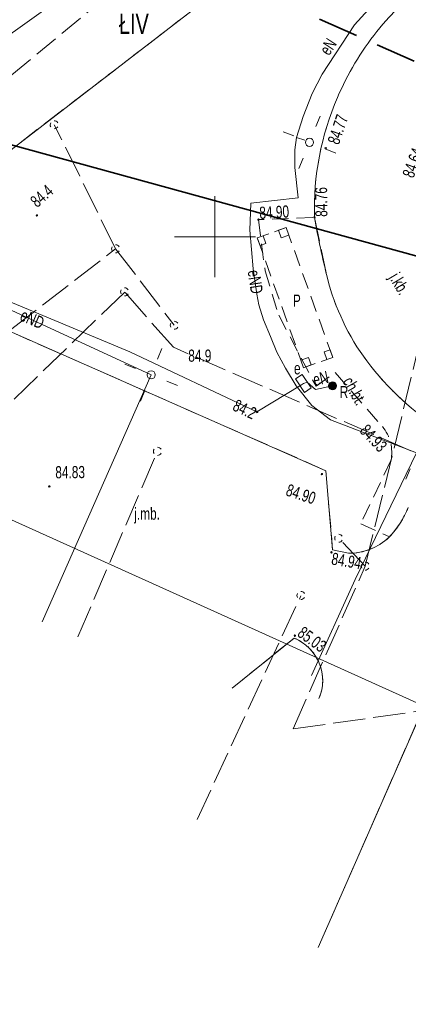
# Model space of a CAD drawing. Header units: metres. Extents: x -1013 to 1491425, y -5789533 to 1032.
# Tile 14 of 66: x -114 to -90, y -33 to 28. Entities that reach past the tile are written whole.
import ezdxf
from ezdxf.xclip import XClip

# ---------------------------------------------------------------- set-up
doc = ezdxf.new("R2010")
doc.units = ezdxf.units.M
doc.header["$MEASUREMENT"] = 0
doc.header["$XCLIPFRAME"] = 0
for name, pattern in [('2_KTCR02', [1.5, 1, -0.5]), ('2_KTJZ01', [2, 1.5, -0.5]), ('3_SUPE_P_01', [2.5, 2, -0.5]), ('3_SUPK_P_01', [2.5, 2, -0.5]), ('GUK', [2, 1.5, -0.5]), ('GUZ', [1, 0.5, -0.5]), ('Przerywana długa', [3.9, 2.5, -1.4])]:
    doc.linetypes.add(name, pattern=pattern)
doc.layers.add('700-L Mapa 1_500 dwg', color=7, linetype='Continuous')
doc.layers.add('708-L Opisy sytuacji 1_500 do legendy', color=7, linetype='Continuous')
for name, color, linetype, lineweight in [('703-L Płaszczyzny podejścia 2D3', 152, 'Continuous', 30), ('703-L Płaszczyzny podejścia 2D38', 171, 'Continuous', 35), ('708-L Opisy sytuacji 1_500 do legendy1', 7, 'Continuous', 13), ('708-L Opisy sytuacji 1_500 do legendy85', 1, 'Continuous', 25), ('GN.6640.3638.2023_9_BUIB_E_T_37', 9, 'Continuous', 18), ('GN.6640.3638.2023_9_BUIB_E_T_57', 9, 'Continuous', 18), ('GN.6640.3638.2023_9_BUIB_L_97', 9, 'Continuous', 18), ('GN.6640.3638.2023_9_BUIB_T_17', 9, 'Continuous', 18), ('GN.6640.3638.2023_9_Dzialki7', 9, 'Continuous', 18), ('GN.6640.3638.2023_9_Kontury90', 9, 'Continuous', 18), ('GN.6640.3638.2023_9_KTCR_D_L_17', 9, 'Continuous', 18), ('GN.6640.3638.2023_9_KTCR_E_T_17', 9, 'Continuous', 18), ('GN.6640.3638.2023_9_KTCR_L_17', 9, 'Continuous', 18), ('GN.6640.3638.2023_9_KTJZ_D_L_07', 9, 'Continuous', 18), ('GN.6640.3638.2023_9_KTJZ_E_T_07', 9, 'Continuous', 18), ('GN.6640.3638.2023_9_KTJZ_L_07', 9, 'Continuous', 18), ('GN.6640.3638.2023_9_KTKR_D_L_07', 9, 'Continuous', 18), ('GN.6640.3638.2023_9_KTKR_L_07', 9, 'Continuous', 18), ('GN.6640.3638.2023_9_Numery_konturow90', 9, 'Continuous', 18), ('GN.6640.3638.2023_9_PODZIAL_SEKCYJNY_L_07', 9, 'Continuous', 18), ('GN.6640.3638.2023_9_RTPW_T_07', 9, 'Continuous', 18), ('GN.6640.3638.2023_9_RTPW_T_17', 9, 'Continuous', 18), ('GN.6640.3638.2023_9_SUPE_D_L_31', 9, 'Continuous', 18), ('GN.6640.3638.2023_9_SUPE_E_T_31', 9, 'Continuous', 18), ('GN.6640.3638.2023_9_SUPE_L_31', 9, 'Continuous', 18), ('GN.6640.3638.2023_9_SUPM_T_07', 9, 'Continuous', 18), ('GN.6640.3638.2023_9_SUPP_L_21', 9, 'Continuous', 18), ('GN.6640.3638.2023_9_SUPP_L_434', 9, 'Continuous', 18), ('GN.6640.3638.2023_9_SUPS_T_434', 9, 'Continuous', 18), ('GN.6640.3638.2023_9_SUPW_D_L_05', 9, 'Continuous', 18), ('GN.6640.3638.2023_9_SUSM_D_T_07', 9, 'Continuous', 18), ('GN.6640.3638.2023_9_SUSM_D_T_37', 9, 'Continuous', 18), ('GN.6640.3638.2023_9_SUTE_T_01', 9, 'Continuous', 18), ('GN.6640.3638.2023_9_SUUE_E_T_27', 9, 'Continuous', 18), ('GN.6640.3638.2023_9_SUUE_T_37', 9, 'Continuous', 18), ('GN.6640.3638.2023_9_Uzytki7', 9, 'Continuous', 18), ('GN.6640.3638.2023_9_ZAKRES_L_03', 9, 'Continuous', 18)]:
    doc.layers.add(name, color=color, linetype=linetype, lineweight=lineweight)
doc.styles.add('STYL_AUTOMATYCZNY_1', font='arial.ttf', dxfattribs={"width": 0.7})
doc.styles.add('STYL_AUTOMATYCZNY_2', font='arial.ttf')
doc.dimstyles.new('STYL_AUTOMATYCZNY__4', dxfattribs={"dimtxt": 1.25, "dimasz": 0.917874, "dimexe": 0.18, "dimexo": 0.04, "dimgap": 0, "dimtad": 1, "dimtih": 1, "dimtoh": 1, "dimzin": 0, "dimdsep": 46, "dimtxsty": 'STYL_AUTOMATYCZNY_2', "dimblk": 'ARROWHEAD_8', "dimblk1": 'ARROWHEAD_8', "dimblk2": 'ARROWHEAD_8', "dimcen": 0.09, "dimclrd": 7, "dimclre": 7, "dimclrt": 1, "dimazin": 0, "dimtfac": 1, "dimtdec": 4, "dimtmove": 2, "dimatfit": 3, "dimfxl": 1, "dimtolj": 1, "dimtzin": 0, "dimarcsym": 0})

# ---------------------------------------------------------------- blocks, each defined once
blk = doc.blocks.new('Rysunek_1_9', base_point=(-7447251.91, -5789835.327))
at = {"layer": 'GN.6640.3638.2023_9_BUIB_L_97', "color": 9, "linetype": 'Continuous', "lineweight": 18}
for p, q in [((-98.222, 14.987), (-97.51, 15.243)), ((-97.98, 15.074), (-97.51, 15.243)), ((-97.51, 15.243), (-97.171, 14.302)), ((-97.51, 15.243), (-97.341, 14.772)), ((-99.29, 14.603), (-98.578, 14.859)), ((-99.29, 14.603), (-98.934, 14.731)), ((-98.953, 13.661), (-99.29, 14.603)), ((-99.121, 14.132), (-99.29, 14.603)), ((-98.934, 14.731), (-98.765, 14.26)), ((-97.811, 14.603), (-97.98, 15.074)), ((-97.341, 14.772), (-97.811, 14.603)), ((-98.765, 14.26), (-99.121, 14.132)), ((-97.002, 13.83), (-96.663, 12.888)), ((-98.449, 12.248), (-98.785, 13.19)), ((-96.493, 12.416), (-96.154, 11.473)), ((-97.944, 10.834), (-98.281, 11.776)), ((-95.985, 11.002), (-95.646, 10.059)), ((-97.439, 9.42), (-97.776, 10.362)), ((-95.476, 9.587), (-95.137, 8.644)), ((-96.934, 8.006), (-97.271, 8.949)), ((-94.968, 8.174), (-94.63, 7.233)), ((-96.43, 6.593), (-96.766, 7.535)), ((-95.157, 7.576), (-94.797, 7.704)), ((-94.99, 7.105), (-95.157, 7.576)), ((-94.797, 7.704), (-94.63, 7.233)), ((-96.598, 7.064), (-96.127, 7.232)), ((-96.43, 6.593), (-96.598, 7.064)), ((-95.71, 6.849), (-96.43, 6.593)), ((-95.959, 6.761), (-96.43, 6.593)), ((-96.127, 7.232), (-95.959, 6.761)), ((-94.63, 7.233), (-95.35, 6.977)), ((-94.63, 7.233), (-94.99, 7.105))]:
    blk.add_line(p, q, dxfattribs=at)
at = {"layer": 'GN.6640.3638.2023_9_BUIB_T_17', "color": 9, "linetype": 'Continuous', "lineweight": 18}
for radius in [0.25, 0.225, 0.2, 0.2, 0.175, 0.175, 0.15, 0.15, 0.125, 0.125, 0.1, 0.1, 0.075, 0.075, 0.05, 0.05, 0.025, 0.025, 0.00715, 0.00715]:
    blk.add_circle((-94.64, 5.473), radius, dxfattribs=at)
at = {"layer": 'GN.6640.3638.2023_9_Dzialki7', "color": 9, "linetype": 'Continuous', "lineweight": 18}
blk.add_line((-242.47, -78.347), (-67.27, 56.363), dxfattribs=at)
at = {"layer": 'GN.6640.3638.2023_9_Kontury90', "color": 9, "linetype": 'GUK', "lineweight": 18}
blk.add_line((-242.47, -78.347), (-67.27, 56.363), dxfattribs=at)
at = {"layer": 'GN.6640.3638.2023_9_KTCR_D_L_17', "color": 9, "linetype": '2_KTCR02', "lineweight": 18}
for p, q in [((-94.48, 6.293), (-91.568, 2.96)), ((-91.034, 0.855), (-92.901, -3.039)), ((-92.901, -3.039), (-91.131, -3.858))]:
    blk.add_line(p, q, dxfattribs=at)
for centre, radius, start, end in [((-38.4, 26.122), 58.269, 190.13076, 193.91038), ((-80.677, 15.781), 14.746, 194.39848, 216.49532), ((-78.62, 17.46), 17.398, 216.91226, 238.13515), ((-93.49, 1.352), 2.506, 348.56533, 39.92146), ((-95.858, 0.449), 6.395, 317.66025, 337.16586)]:
    blk.add_arc(centre, radius, start, end, dxfattribs=at)
at = {"layer": 'GN.6640.3638.2023_9_KTCR_L_17', "color": 9, "linetype": '2_KTCR02', "lineweight": 18}
for p, q in [((-95.87, 15.873), (-99.22, 15.733)), ((-99.22, 15.733), (-98.81, 12.573)), ((-98.81, 12.573), (-97.97, 9.833)), ((-97.97, 9.833), (-95.66, 5.453)), ((-95.66, 5.453), (-94.48, 6.293))]:
    blk.add_line(p, q, dxfattribs=at)
at = {"layer": 'GN.6640.3638.2023_9_KTJZ_D_L_07', "color": 9, "linetype": '2_KTJZ01', "lineweight": 18}
for p, q in [((-95.76, 15.873), (-94.959, 12.114)), ((-94.64, -4.647), (-93.653, -4.862))]:
    blk.add_line(p, q, dxfattribs=at)
for centre, radius, start, end in [((-80.314, 18.214), 14.761, 105.49677, 141.79121), ((-77.863, 16.184), 17.942, 141.53979, 156.717), ((-78.291, 16.371), 17.475, 156.72407, 181.63308), ((-80.677, 15.781), 14.746, 194.39848, 216.49532), ((-78.62, 17.46), 17.398, 216.91226, 238.13515), ((-95.858, 0.449), 6.395, 317.43433, 337.16547), ((-93.622, -1.262), 3.6, 269.50329, 313.41035)]:
    blk.add_arc(centre, radius, start, end, dxfattribs=at)
at = {"layer": 'GN.6640.3638.2023_9_KTJZ_L_07', "color": 9, "linetype": '2_KTJZ01', "lineweight": 18}
for p, q in [((-117.53, 22.123), (-73.08, 58.923)), ((-118.34, 10.493), (-95.05, 0.233)), ((-95.05, 0.233), (-94.64, -4.647)), ((-97.01, -10.097), (-100.85, -13.197)), ((-88.53, -13.237), (-95.53, -29.207))]:
    blk.add_line(p, q, dxfattribs=at)
blk.add_arc((-98.091, -12.722), 2.839, 336.88514, 67.61291, dxfattribs=at)
at = {"layer": 'GN.6640.3638.2023_9_KTKR_D_L_07', "color": 9, "linetype": 'Continuous', "lineweight": 18}
blk.add_line((-93.653, -4.862), (-94.64, -4.647), dxfattribs=at)
for centre, radius, start, end in [((-80.314, 18.214), 14.761, 105.49677, 141.79121), ((-77.863, 16.184), 17.942, 141.53979, 156.717), ((-78.291, 16.371), 17.475, 156.72407, 181.63308), ((-38.4, 26.122), 58.269, 190.13076, 193.91038), ((-80.677, 15.781), 14.746, 194.39848, 216.49532), ((-78.62, 17.46), 17.398, 216.91226, 238.13515), ((-95.858, 0.449), 6.395, 317.43433, 337.16547), ((-93.622, -1.262), 3.6, 269.50329, 313.41035)]:
    blk.add_arc(centre, radius, start, end, dxfattribs=at)
at = {"layer": 'GN.6640.3638.2023_9_KTKR_L_07', "color": 9, "linetype": 'Continuous', "lineweight": 18}
for p, q in [((-95.05, 0.233), (-118.34, 10.493)), ((-94.64, -4.647), (-95.05, 0.233)), ((-100.85, -13.197), (-97.01, -10.097)), ((-95.53, -29.207), (-88.53, -13.237))]:
    blk.add_line(p, q, dxfattribs=at)
blk.add_arc((-98.091, -12.722), 2.839, 336.88514, 67.61291, dxfattribs=at)
at = {"layer": 'GN.6640.3638.2023_9_PODZIAL_SEKCYJNY_L_07', "color": 9, "linetype": 'Continuous', "lineweight": 18}
for p, q in [((-101.91, 12.173), (-101.91, 17.173)), ((-104.41, 14.673), (-99.41, 14.673))]:
    blk.add_line(p, q, dxfattribs=at)
at = {"layer": 'GN.6640.3638.2023_9_RTPW_T_17', "color": 9, "linetype": 'Continuous', "lineweight": 18}
for centre in [(-95.066, 20.14), (-112.9, 15.993), (-95.76, 15.873), (-99.22, 15.733), (-95.3, 0.023), (-112.136, -0.736), (-94.71, -4.807), (-96.97, -9.947)]:
    blk.add_circle(centre, 0.045, dxfattribs=at)
at = {"layer": 'GN.6640.3638.2023_9_SUPE_D_L_31', "color": 9, "linetype": 'Continuous', "lineweight": 18}
for p, q in [((-93.296, 27.754), (-91.41, 29.818)), ((-95.285, 24.72), (-93.296, 27.754)), ((-95.896, 23.516), (-95.285, 24.72)), ((-96.466, 22.101), (-95.896, 23.516)), ((-96.877, 20.808), (-96.466, 22.101)), ((-96.972, 20.048), (-96.877, 20.808)), ((-96.877, 20.808), (-96.356, 20.632)), ((-96.964, 18.948), (-96.972, 20.048)), ((-96.771, 17.089), (-96.964, 18.948)), ((-99.689, 16.748), (-96.771, 17.089)), ((-99.757, 15.078), (-99.689, 16.748)), ((-99.551, 12.689), (-99.757, 15.078)), ((-99.32, 11.14), (-99.551, 12.689)), ((-105.845, 6.154), (-117.664, 11.611)), ((-99.185, 10.481), (-99.32, 11.14)), ((-98.908, 9.553), (-99.185, 10.481)), ((-98.471, 8.516), (-98.908, 9.553)), ((-98.084, 7.549), (-98.471, 8.516)), ((-97.547, 6.572), (-98.084, 7.549)), ((-112.568, -9.105), (-105.845, 6.154)), ((-96.89, 5.477), (-97.547, 6.572)), ((-95.931, 4.264), (-96.89, 5.477)), ((-94.765, 3.382), (-95.931, 4.264)), ((-89.45, 1.329), (-94.765, 3.382)), ((-89.45, 1.329), (-93.245, -6.479)), ((-93.245, -6.479), (-95.944, -12.418))]:
    blk.add_line(p, q, dxfattribs=at)
at = {"layer": 'GN.6640.3638.2023_9_SUPE_L_31', "color": 9, "linetype": 'Continuous', "lineweight": 18}
for p, q in [((-107.16, 7.573), (-118.332, 12.236)), ((-99.31, 3.863), (-107.16, 7.573)), ((-96.57, 5.543), (-99.31, 3.863)), ((-96.443, 5.626), (-96.57, 5.543)), ((-96.2, 5.703), (-96.443, 5.626)), ((-95.69, 5.255), (-96.2, 5.703)), ((-94.64, 5.473), (-95.69, 5.255))]:
    blk.add_line(p, q, dxfattribs=at)
at = {"layer": 'GN.6640.3638.2023_9_SUPM_T_07', "color": 9, "linetype": 'Continuous', "lineweight": 18}
for centre, start, end in [((-107.481, 11.274), 149.40637, 210.48089), ((-107.481, 11.274), 269.33329, 330.34124), ((-107.481, 11.274), 30.0857, 90.18047), ((-96.596, -7.465), 30.0857, 90.18047), ((-96.596, -7.465), 149.40637, 210.48089), ((-96.596, -7.465), 269.33329, 330.34124)]:
    blk.add_arc(centre, 0.25, start, end, dxfattribs=at)
at = {"layer": 'GN.6640.3638.2023_9_SUPP_L_21', "color": 9, "linetype": '3_SUPE_P_01', "lineweight": 18}
for p, q in [((-107.48, 11.263), (-114.934, 4.052)), ((-104.47, 7.853), (-107.48, 11.263)), ((-89.808, 1.467), (-104.47, 7.853)), ((-103.01, -21.292), (-96.598, -7.486))]:
    blk.add_line(p, q, dxfattribs=at)
at = {"layer": 'GN.6640.3638.2023_9_SUPP_L_434', "color": 9, "linetype": '3_SUPK_P_01', "lineweight": 18}
for p, q in [((-108.039, 13.933), (-111.83, 21.593)), ((-120.476, 4.35), (-108.039, 13.933)), ((-108.039, 13.933), (-104.416, 9.213)), ((-92.621, -5.655), (-89.45, 7.363)), ((-110.37, -10.017), (-105.45, 1.433)), ((-92.621, -5.655), (-94.26, -3.937)), ((-97.08, -15.707), (-92.621, -5.655)), ((-97.08, -15.707), (-83.62, -13.807))]:
    blk.add_line(p, q, dxfattribs=at)
at = {"layer": 'GN.6640.3638.2023_9_SUPS_T_434', "color": 9, "linetype": 'Continuous', "lineweight": 18}
for centre, start, end in [((-111.83, 21.593), 149.40637, 210.48089), ((-111.83, 21.593), 269.33329, 330.34124), ((-111.83, 21.593), 30.0857, 90.18047), ((-108.039, 13.933), 149.40637, 210.48089), ((-108.039, 13.933), 30.0857, 90.18047), ((-108.039, 13.933), 269.33329, 330.34124), ((-104.416, 9.213), 149.40637, 210.48089), ((-104.416, 9.213), 30.0857, 90.18047), ((-104.416, 9.213), 269.33329, 330.34124), ((-105.45, 1.433), 149.40637, 210.48089), ((-105.45, 1.433), 269.33329, 330.34124), ((-105.45, 1.433), 30.0857, 90.18047), ((-94.26, -3.937), 149.40637, 210.48089), ((-94.26, -3.937), 269.33329, 330.34124), ((-94.26, -3.937), 30.0857, 90.18047), ((-92.621, -5.655), 30.0857, 90.18047), ((-92.621, -5.655), 149.40637, 210.48089), ((-92.621, -5.655), 269.33329, 330.34124)]:
    blk.add_arc(centre, 0.25, start, end, dxfattribs=at)
at = {"layer": 'GN.6640.3638.2023_9_SUPW_D_L_05', "color": 9, "linetype": 'Continuous', "lineweight": 18}
blk.add_line((-92.274, 43.103), (-124.922, 19.771), dxfattribs=at)
at = {"layer": 'GN.6640.3638.2023_9_SUSM_D_T_07', "color": 9, "linetype": 'Continuous', "lineweight": 18}
for p, q in [((-95.67, 21.477), (-95.407, 22.126)), ((-97.038, 20.899), (-97.687, 21.162)), ((-95.092, 20.109), (-94.444, 19.846)), ((-96.46, 19.531), (-96.724, 18.883)), ((-105.45, 7.127), (-105.187, 7.775)), ((-106.818, 6.549), (-107.467, 6.812)), ((-104.872, 5.759), (-104.224, 5.496)), ((-106.24, 5.181), (-106.503, 4.533)), ((-90.423, 1.724), (-91.071, 1.987)), ((-89.845, 0.356), (-90.108, -0.293))]:
    blk.add_line(p, q, dxfattribs=at)
at = {"layer": 'GN.6640.3638.2023_9_SUSM_D_T_37', "color": 9, "linetype": 'Continuous', "lineweight": 18}
for centre in [(-96.065, 20.504), (-105.845, 6.154)]:
    blk.add_circle(centre, 0.25, dxfattribs=at)
at = {"layer": 'GN.6640.3638.2023_9_SUTE_T_01', "color": 9, "linetype": 'Continuous', "lineweight": 18}
blk.add_circle((-99.31, 3.863), 0.0625, dxfattribs=at)
at = {"layer": 'GN.6640.3638.2023_9_SUUE_T_37', "color": 9, "linetype": 'Continuous', "lineweight": 18}
for p, q in [((-96.517, 6.181), (-96.931, 5.9)), ((-95.956, 5.353), (-96.517, 6.181)), ((-96.931, 5.9), (-96.369, 5.072)), ((-96.369, 5.072), (-95.956, 5.353))]:
    blk.add_line(p, q, dxfattribs=at)
at = {"layer": 'GN.6640.3638.2023_9_Uzytki7', "color": 9, "linetype": 'GUZ', "lineweight": 18}
blk.add_line((-242.47, -78.347), (-67.27, 56.363), dxfattribs=at)
at = {"layer": 'GN.6640.3638.2023_9_ZAKRES_L_03', "color": 9, "linetype": 'Continuous', "lineweight": 18}
blk.add_line((-159.09, 17.333), (139.72, -117.497), dxfattribs=at)
at = {"layer": 'GN.6640.3638.2023_9_BUIB_E_T_37', "color": 9, "linetype": 'Continuous', "lineweight": 18, "insert": (-94.202, 5.464), "char_height": 0.75, "attachment_point": 1, "style": 'STYL_AUTOMATYCZNY_1'}
blk.add_mtext('\\A1;{\\pql;\\fArial|b0|i0|c238|p0;\\W0.700000;R}', dxfattribs=at)
at = {"layer": 'GN.6640.3638.2023_9_BUIB_E_T_57', "color": 9, "linetype": 'Continuous', "lineweight": 18, "insert": (-97.092, 10.736), "char_height": 0.75, "attachment_point": 4, "style": 'STYL_AUTOMATYCZNY_1'}
blk.add_mtext('\\A1;{\\pql;\\fArial|b0|i0|c238|p0;\\W0.700000;P}', dxfattribs=at)
at = {"layer": 'GN.6640.3638.2023_9_KTCR_E_T_17', "color": 9, "linetype": 'Continuous', "lineweight": 18, "insert": (-93.723, 5.931), "char_height": 0.75, "attachment_point": 4, "rotation": 299.65143, "style": 'STYL_AUTOMATYCZNY_1'}
blk.add_mtext('\\A1;{\\pql;\\fArial|b0|i0|c238|p0;\\W0.700000;ch.bt.}', dxfattribs=at)
at = {"layer": 'GN.6640.3638.2023_9_KTJZ_E_T_07', "color": 9, "linetype": 'Continuous', "lineweight": 18, "char_height": 0.75, "attachment_point": 7, "style": 'STYL_AUTOMATYCZNY_1'}
for s, insert, rotation in [('\\A1;{\\pql;\\fArial|b0|i0|c238|p0;\\W0.700000;j.kb.}', (-91.372, 12.054), 300.618), ('\\A1;{\\pql;\\fArial|b0|i0|c238|p0;\\W0.700000;j.mb.}', (-106.886, -3.026), 0.40305)]:
    blk.add_mtext(s, dxfattribs=dict(at, insert=insert, rotation=rotation))
at = {"layer": 'GN.6640.3638.2023_9_Numery_konturow90', "color": 9, "linetype": 'Continuous', "lineweight": 18, "insert": (-107.837, 28.451), "char_height": 1.26, "attachment_point": 1, "style": 'STYL_AUTOMATYCZNY_1'}
blk.add_mtext('\\A1;{\\pql;\\fArial|b0|i0|c238|p0;\\W0.700000;ŁIV}', dxfattribs=at)
at = {"layer": 'GN.6640.3638.2023_9_RTPW_T_07', "color": 9, "linetype": 'Continuous', "lineweight": 18, "insert": (-103.556, 7.71), "char_height": 0.75, "attachment_point": 1, "rotation": 0.40305, "style": 'STYL_AUTOMATYCZNY_1'}
blk.add_mtext('\\A1;{\\pql;\\fArial|b0|i0|c238|p0;\\W0.700000;84.9}', dxfattribs=at)
at = {"layer": 'GN.6640.3638.2023_9_RTPW_T_17', "color": 9, "linetype": 'Continuous', "lineweight": 18, "char_height": 0.75, "style": 'STYL_AUTOMATYCZNY_1'}
for s, insert, attachment_point, rotation in [('\\A1;{\\pql;\\fArial|b0|i0|c238|p0;\\W0.700000;84.77}', (-94.971, 20.559), 1, 71.02896), ('\\A1;{\\pql;\\fArial|b0|i0|c238|p0;\\W0.700000;84.64}', (-89.638, 18.251), 7, 70.03339), ('\\A1;{\\pql;\\fArial|b0|i0|c238|p0;\\W0.700000;84.4}', (-112.881, 16.433), 7, 41.55262), ('\\A1;{\\pql;\\fArial|b0|i0|c238|p0;\\W0.700000;84.76}', (-95.71, 15.903), 1, 90.54141), ('\\A1;{\\pql;\\fArial|b0|i0|c238|p0;\\W0.700000;84.90}', (-99.141, 15.765), 7, 3.05978), ('\\A1;{\\pql;\\fArial|b0|i0|c238|p0;\\W0.700000;84.93}', (-92.746, 2.911), 4, 313.31712), ('\\A1;{\\pql;\\fArial|b0|i0|c238|p0;\\W0.700000;84.83}', (-111.763, -0.246), 7, 0.40305), ('\\A1;{\\pql;\\fArial|b0|i0|c238|p0;\\W0.700000;84.90}', (-97.344, -0.564), 1, 341.58839), ('\\A1;{\\pql;\\fArial|b0|i0|c238|p0;\\W0.700000;84.94}', (-94.63, -4.812), 1, 350.61637), ('\\A1;{\\pql;\\fArial|b0|i0|c238|p0;\\W0.700000;85.03}', (-96.878, -9.941), 7, 323.98647)]:
    blk.add_mtext(s, dxfattribs=dict(at, insert=insert, attachment_point=attachment_point, rotation=rotation))
at = {"layer": 'GN.6640.3638.2023_9_SUPE_E_T_31', "color": 9, "linetype": 'Continuous', "lineweight": 18, "char_height": 0.75, "style": 'STYL_AUTOMATYCZNY_1'}
for s, insert, attachment_point, rotation in [('\\A1;{\\pql;\\fArial|b0|i0|c238|p0;\\W0.700000;eN }', (-95.171, 26.015), 4, 56.75695), ('\\A1;{\\pql;\\fArial|b0|i0|c238|p0;\\W0.700000;eND}', (-99.524, 12.618), 4, 278.676), ('\\A1;{\\pql;\\fArial|b0|i0|c238|p0;\\W0.700000;eND}', (-113.861, 9.881), 4, 336.65276), ('\\A1;{\\pql;\\fArial|b0|i0|c238|p0;\\W0.700000;eN}', (-95.746, 5.458), 7, 12.42593)]:
    blk.add_mtext(s, dxfattribs=dict(at, insert=insert, attachment_point=attachment_point, rotation=rotation))
at = {"layer": 'GN.6640.3638.2023_9_SUTE_T_01', "color": 9, "linetype": 'Continuous', "lineweight": 18, "insert": (-100.878, 3.987), "char_height": 0.75, "attachment_point": 7, "rotation": 334.39781, "style": 'STYL_AUTOMATYCZNY_1'}
blk.add_mtext('\\A1;{\\pql;\\fArial|b0|i0|c238|p0;\\W0.700000;84.2}', dxfattribs=at)
at = {"layer": 'GN.6640.3638.2023_9_SUUE_E_T_27', "color": 9, "linetype": 'Continuous', "lineweight": 18, "insert": (-97.023, 6.17), "char_height": 0.75, "attachment_point": 7, "style": 'STYL_AUTOMATYCZNY_1'}
blk.add_mtext('\\A1;{\\pql;\\fArial|b0|i0|c238|p0;\\W0.700000;e}', dxfattribs=at)
blk = doc.blocks.new('*D19')
at = {"layer": '708-L Opisy sytuacji 1_500 do legendy1', "color": 7, "linetype": 'Continuous', "lineweight": 13}
for p, q in [((-54.056, 9.769), (-54.692, 9.519)), ((-54.056, 9.769), (-53.806, 9.133)), ((-56.012, 4.287), (-56.346, 4.883)), ((-56.012, 4.287), (-55.416, 4.621))]:
    blk.add_line(p, q, dxfattribs=at)
blk.add_arc((-18.286, -6.082), 39.124, 156.10081, 164.63157, dxfattribs=at)
at = {"layer": '708-L Opisy sytuacji 1_500 do legendy85', "color": 1, "lineweight": 25, "insert": (-63.896, 7.107), "char_height": 1.25, "attachment_point": 7, "style": 'STYL_AUTOMATYCZNY_2'}
blk.add_mtext('\\A1;{\\pql;\\fArial|b0|i0|c238|p0;\\W1.000000;8,53°/15%}', dxfattribs=at)
blk = doc.blocks.new('ARROWHEAD_8')
at = {"color": 0, "linetype": 'Continuous', "lineweight": 0}
blk.add_line((0, 0), (-1, 0), dxfattribs=at)
at = {"color": 0, "linetype": 'Continuous', "lineweight": 0, "flags": 128}
blk.add_lwpolyline([(-0.525, 0.525), (0, 0), (-0.525, -0.525)], dxfattribs=at)
blk = doc.blocks.new('*D20')
at = {"layer": '708-L Opisy sytuacji 1_500 do legendy1', "color": 7, "linetype": 'Continuous', "lineweight": 13}
for p, q in [((-37.665, 45.247), (-38.331, 45.094)), ((-37.665, 45.247), (-37.512, 44.581)), ((-40.399, 40.14), (-40.641, 40.779)), ((-40.399, 40.14), (-39.761, 40.382))]:
    blk.add_line(p, q, dxfattribs=at)
blk.add_arc((-4.796, 24.363), 38.943, 147.57004, 156.10081, dxfattribs=at)
at = {"layer": '708-L Opisy sytuacji 1_500 do legendy85', "color": 1, "lineweight": 25, "insert": (-47.207, 44.208), "char_height": 1.25, "attachment_point": 7, "style": 'STYL_AUTOMATYCZNY_2'}
blk.add_mtext('\\A1;{\\pql;\\fArial|b0|i0|c238|p0;\\W1.000000;8,53°/15%}', dxfattribs=at)

msp = doc.modelspace()

# ---------------------------------------------------------------- linework, layer by layer
at = {"layer": '703-L Płaszczyzny podejścia 2D3', "color": 152, "linetype": 'Continuous', "lineweight": 30}
msp.add_circle((8.227, 10.355), 1021.659, dxfattribs=at)
at = {"layer": '703-L Płaszczyzny podejścia 2D38', "color": 171, "linetype": 'Przerywana długa', "lineweight": 35}
msp.add_line((-18.286, -6.082), (-373.933, 151.513), dxfattribs=at)
at = {"layer": '703-L Płaszczyzny podejścia 2D38', "color": 171, "linetype": 'Continuous', "lineweight": 35}
msp.add_line((-18.286, -6.082), (-397.573, 98.166), dxfattribs=at)

# ---------------------------------------------------------------- block references
at = {"layer": '700-L Mapa 1_500 dwg', "color": 52, "linetype": 'Continuous', "lineweight": 25}
ref = msp.add_blockref('Rysunek_1_9', (-7447251.91, -5789835.327), dxfattribs=at)
XClip(ref).set_block_clipping_path([(-263.024729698, -194.3328058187), (268.520270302, 207.6028993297)])

# ---------------------------------------------------------------- dimensions: what is measured, and where the dimension line sits
at = {"layer": '708-L Opisy sytuacji 1_500 do legendy', "color": 7, "linetype": 'Continuous', "lineweight": 13}
for base, center, p1, p2, picture, middle in [((-39.127, 42.745), (-4.796, 24.363), (-336.803, 235.305), (-360.443, 181.958), '*D20', (-43.239, 44.833)), ((-55.136, 7.064), (-18.286, -6.082), (-397.573, 98.166), (-373.933, 151.513), '*D19', (-59.928, 7.732))]:
    dim = msp.add_angular_dim_3p(base=base, center=center, p1=p1, p2=p2, text='8,53°/15%', dimstyle='STYL_AUTOMATYCZNY__4', dxfattribs=at)
    dim.commit()
    dim.dimension.update_dxf_attribs({"geometry": picture, "text_midpoint": middle, "dimtype": 165})

doc.saveas('drawing.dxf')
